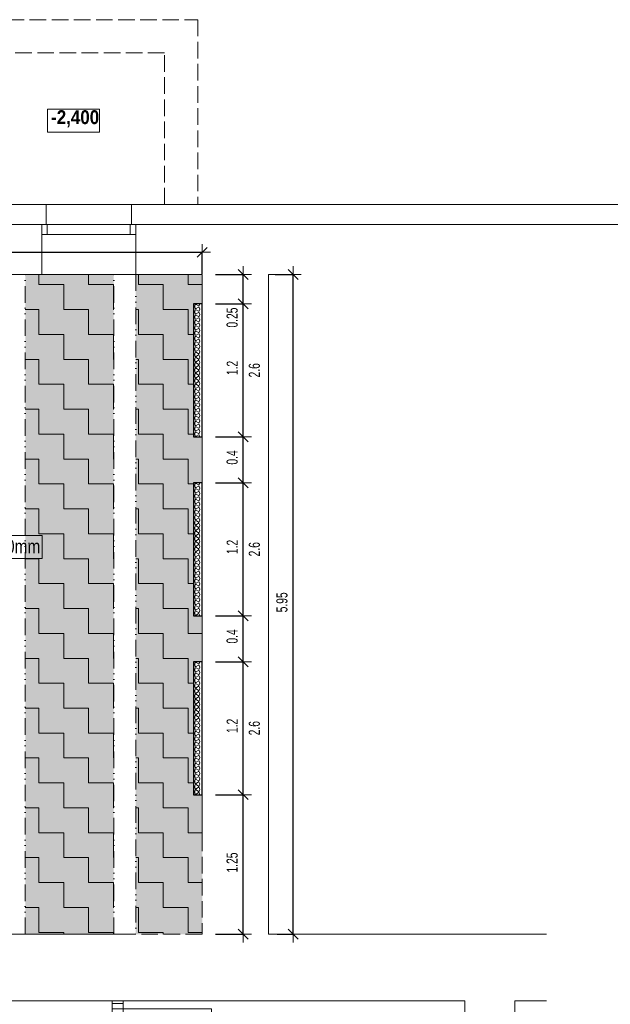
# Model space of a CAD drawing. Header units: millimetres. Extents: x -18118 to 31634, y -63349 to -43346.
# Tile 8 of 9: x 4327 to 9667, y -54199 to -45307. Entities that reach past the tile are written whole.
import ezdxf

# ---------------------------------------------------------------- set-up
doc = ezdxf.new("R2010")
doc.units = ezdxf.units.MM
doc.header["$PDMODE"] = 65
doc.linetypes.add('Carkovana 2x_1', pattern=[200, 150, -50])
doc.linetypes.add('JIS_09_15', pattern=[300, 150, -50, 0, -50, 0, -50])
for name, color, linetype, lineweight in [('XR$1$1.PP - SLEPY_1', 7, 'Continuous', 25), ('XR$5$AKUSTIKA_1', 7, 'Continuous', 25), ('XR$6$AKUSTIKA - FILING_1', 7, 'Continuous', 25)]:
    doc.layers.add(name, color=color, linetype=linetype, lineweight=lineweight)
doc.styles.add('ARIAL', font='ARIAL.TTF')
doc.styles.add('ARIALNARROW', font='ARIALN.TTF')
doc.dimstyles.new('DIMSTYLE_4', dxfattribs={"dimtxt": 100, "dimasz": 150, "dimexe": 0, "dimexo": 0, "dimgap": 50, "dimtad": 2, "dimdec": 1, "dimlfac": 0.001, "dimrnd": 0.05, "dimzin": 4, "dimdsep": 46, "dimtxsty": 'ARIALNARROW', "dimblk1": 'ALL_ML_STRICH', "dimblk2": 'ALL_ML_STRICH', "dimsah": 1, "dimcen": 0, "dimclrd": 6, "dimclre": 6, "dimclrt": 6, "dimadec": 0, "dimazin": 0, "dimtfac": 1, "dimtdec": 0, "dimtix": 1, "dimtmove": 2, "dimatfit": 3, "dimfxl": 0, "dimtzin": 0, "dimlwd": 0, "dimlwe": 13, "dimarcsym": 0})
doc.dimstyles.new('DIMSTYLE_5', dxfattribs={"dimtxt": 100, "dimasz": 150, "dimexe": 0, "dimexo": 0, "dimgap": 50, "dimtad": 2, "dimlfac": 0.001, "dimrnd": 0.05, "dimzin": 4, "dimdsep": 46, "dimtxsty": 'ARIALNARROW', "dimblk1": 'ALL_ML_STRICH', "dimblk2": 'ALL_ML_STRICH', "dimsah": 1, "dimcen": 0, "dimclrd": 6, "dimclre": 6, "dimclrt": 6, "dimadec": 0, "dimazin": 0, "dimtfac": 1, "dimtdec": 0, "dimtix": 1, "dimtmove": 2, "dimatfit": 3, "dimfxl": 0, "dimtzin": 0, "dimlwd": 0, "dimlwe": 13, "dimarcsym": 0})
doc.dimstyles.new('DIMSTYLE_6', dxfattribs={"dimtxt": 100, "dimasz": 150, "dimexe": 0, "dimexo": 0, "dimgap": 50, "dimtad": 2, "dimlfac": 0.001, "dimrnd": 0.05, "dimzin": 4, "dimdsep": 46, "dimtxsty": 'ARIALNARROW', "dimblk1": 'ALL_ML_STRICH', "dimblk2": 'ALL_ML_STRICH', "dimsah": 1, "dimcen": 0, "dimclrd": 6, "dimclre": 6, "dimclrt": 6, "dimadec": 0, "dimazin": 0, "dimtfac": 1, "dimtdec": 0, "dimtix": 1, "dimtmove": 2, "dimatfit": 3, "dimfxl": 0, "dimtvp": 1.2, "dimtzin": 0, "dimlwd": 0, "dimlwe": 13, "dimarcsym": 0})
pattern_1 = [(0, (450, 450), (225, 225), [225, -225]), (90, (450, 450), (-225, 225), [225, -225])]

# ---------------------------------------------------------------- blocks, each defined once
blk = doc.blocks.new('KOMPLEXNÍ OBJEKT_23')
at = {"layer": 'XR$1$1.PP - SLEPY_1', "color": 138, "linetype": 'Continuous', "lineweight": 13}
for p, q in [((5162.2, -55091.7), (5162.2, -54191.7)), ((5162.2, -54241.7), (5162.2, -54191.7)), ((5162.2, -54241.7), (5262.2, -54241.7)), ((5262.2, -55091.7), (5262.2, -54191.7)), ((5262.2, -54241.7), (6062.2, -54241.7)), ((4968.8, -54641.7), (6018.8, -54641.7)), ((5162.2, -55041.7), (5262.2, -55041.7))]:
    blk.add_line(p, q, dxfattribs=at)
blk.add_arc((5262.2, -54241.7), 800, 270, 0, dxfattribs=at)
blk = doc.blocks.new('VZOROVÁ ČÁRA_1')
at = {"layer": 'XR$5$AKUSTIKA_1', "color": 204, "linetype": 'Continuous', "lineweight": 13}
for p, q in [((5942.4, -47892.1), (5921.9, -47879)), ((5942.4, -47903), (5921.9, -47916.1)), ((5942.4, -47940.1), (5921.9, -47927)), ((5942.4, -47951), (5921.9, -47964.1)), ((5942.4, -47988.1), (5921.9, -47975)), ((5942.4, -47999), (5921.9, -48012.1)), ((5942.4, -48036.1), (5921.9, -48023)), ((5942.4, -48047), (5921.9, -48060.1)), ((5942.4, -48084.1), (5921.9, -48071)), ((5942.4, -48095), (5921.9, -48108.1)), ((5942.4, -48132.1), (5921.9, -48119)), ((5942.4, -48143), (5921.9, -48156.1)), ((5942.4, -48180.1), (5921.9, -48167)), ((5942.4, -48191), (5921.9, -48204.1)), ((5942.4, -48228.1), (5921.9, -48215)), ((5942.4, -48239), (5921.9, -48252.1)), ((5942.4, -48276.1), (5921.9, -48263)), ((5942.4, -48287), (5921.9, -48300.1)), ((5942.4, -48324.1), (5921.9, -48311)), ((5942.4, -48335), (5921.9, -48348.1)), ((5942.4, -48372.1), (5921.9, -48359)), ((5942.4, -48383), (5921.9, -48396.1)), ((5942.4, -48420.1), (5921.9, -48407)), ((5942.4, -48431), (5921.9, -48444.1)), ((5942.4, -48468.1), (5921.9, -48455)), ((5942.4, -48479), (5921.9, -48492.1)), ((5942.4, -48516.1), (5921.9, -48503)), ((5942.4, -48527), (5921.9, -48540.1)), ((5942.4, -48564.1), (5921.9, -48551)), ((5942.4, -48575), (5921.9, -48588.1)), ((5942.4, -48612.1), (5921.9, -48599)), ((5942.4, -48623), (5921.9, -48636.1)), ((5942.4, -48660.1), (5921.9, -48647)), ((5942.4, -48671), (5921.9, -48684.1)), ((5942.4, -48708.1), (5921.9, -48695)), ((5942.4, -48719), (5921.9, -48732.1)), ((5942.4, -48756.1), (5921.9, -48743)), ((5942.4, -48767), (5921.9, -48780.1)), ((5942.4, -48804.1), (5921.9, -48791)), ((5942.4, -48815), (5921.9, -48828.1)), ((5942.4, -48852.1), (5921.9, -48839)), ((5942.4, -48863), (5921.9, -48876.1)), ((5942.4, -48900.1), (5921.9, -48887)), ((5942.4, -48911), (5921.9, -48924.1)), ((5942.4, -48948.1), (5921.9, -48935)), ((5942.4, -48959), (5921.9, -48972.1)), ((5942.4, -48996.1), (5921.9, -48983)), ((5942.4, -49007), (5921.9, -49020.1)), ((5942.4, -49044.1), (5921.9, -49031)), ((5942.4, -49055), (5921.9, -49068.1))]:
    blk.add_line(p, q, dxfattribs=at)
for centre, start_param, end_param in [((5919.3, -47897.6), 2.872812, 4.712389), ((5919.3, -47897.6), 4.712389, 6.551966), ((5919.3, -47945.6), 2.872812, 4.712389), ((5945.1, -47873.6), 6.012659, 7.853982), ((5945.1, -47921.6), 1.570796, 3.412119), ((5945.1, -47921.6), 6.012659, 7.853982), ((5919.3, -47945.6), 4.712389, 6.551966), ((5919.3, -47993.6), 2.872812, 4.712389), ((5919.3, -47993.6), 4.712389, 6.551966), ((5945.1, -47969.6), 1.570796, 3.412119), ((5945.1, -47969.6), 6.012659, 7.853982), ((5945.1, -48017.6), 1.570796, 3.412119), ((5945.1, -48017.6), 6.012659, 7.853982), ((5919.3, -48041.6), 2.872812, 4.712389), ((5919.3, -48041.6), 4.712389, 6.551966), ((5919.3, -48089.6), 2.872812, 4.712389), ((5919.3, -48089.6), 4.712389, 6.551966), ((5945.1, -48065.6), 1.570796, 3.412119), ((5945.1, -48065.6), 6.012659, 7.853982), ((5945.1, -48113.6), 1.570796, 3.412119), ((5919.3, -48137.6), 2.872812, 4.712389), ((5919.3, -48137.6), 4.712389, 6.551966), ((5919.3, -48185.6), 2.872812, 4.712389), ((5919.3, -48185.6), 4.712389, 6.551966), ((5945.1, -48113.6), 6.012659, 7.853982), ((5945.1, -48161.6), 1.570796, 3.412119), ((5945.1, -48161.6), 6.012659, 7.853982), ((5945.1, -48209.6), 1.570796, 3.412119), ((5919.3, -48233.6), 2.872812, 4.712389), ((5919.3, -48233.6), 4.712389, 6.551966), ((5919.3, -48281.6), 2.872812, 4.712389), ((5919.3, -48281.6), 4.712389, 6.551966), ((5945.1, -48209.6), 6.012659, 7.853982), ((5945.1, -48257.6), 1.570796, 3.412119), ((5945.1, -48257.6), 6.012659, 7.853982), ((5945.1, -48305.6), 1.570796, 3.412119), ((5919.3, -48329.6), 2.872812, 4.712389), ((5919.3, -48329.6), 4.712389, 6.551966), ((5919.3, -48377.6), 2.872812, 4.712389), ((5945.1, -48305.6), 6.012659, 7.853982), ((5945.1, -48353.6), 1.570796, 3.412119), ((5945.1, -48353.6), 6.012659, 7.853982), ((5919.3, -48377.6), 4.712389, 6.551966), ((5919.3, -48425.6), 2.872812, 4.712389), ((5919.3, -48425.6), 4.712389, 6.551966), ((5919.3, -48473.6), 2.872812, 4.712389), ((5945.1, -48401.6), 1.570796, 3.412119), ((5945.1, -48401.6), 6.012659, 7.853982), ((5945.1, -48449.6), 1.570796, 3.412119), ((5945.1, -48449.6), 6.012659, 7.853982), ((5919.3, -48473.6), 4.712389, 6.551966), ((5919.3, -48521.6), 2.872812, 4.712389), ((5919.3, -48521.6), 4.712389, 6.551966), ((5919.3, -48569.6), 2.872812, 4.712389), ((5945.1, -48497.6), 1.570796, 3.412119), ((5945.1, -48497.6), 6.012659, 7.853982), ((5945.1, -48545.6), 1.570796, 3.412119), ((5945.1, -48545.6), 6.012659, 7.853982), ((5919.3, -48569.6), 4.712389, 6.551966), ((5919.3, -48617.6), 2.872812, 4.712389), ((5919.3, -48617.6), 4.712389, 6.551966), ((5945.1, -48593.6), 1.570796, 3.412119), ((5945.1, -48593.6), 6.012659, 7.853982), ((5945.1, -48641.6), 1.570796, 3.412119), ((5945.1, -48641.6), 6.012659, 7.853982), ((5919.3, -48665.6), 2.872812, 4.712389), ((5919.3, -48665.6), 4.712389, 6.551966), ((5919.3, -48713.6), 2.872812, 4.712389), ((5919.3, -48713.6), 4.712389, 6.551966), ((5945.1, -48689.6), 1.570796, 3.412119), ((5945.1, -48689.6), 6.012659, 7.853982), ((5945.1, -48737.6), 1.570796, 3.412119), ((5919.3, -48761.6), 2.872812, 4.712389), ((5919.3, -48761.6), 4.712389, 6.551966), ((5919.3, -48809.6), 2.872812, 4.712389), ((5919.3, -48809.6), 4.712389, 6.551966), ((5945.1, -48737.6), 6.012659, 7.853982), ((5945.1, -48785.6), 1.570796, 3.412119), ((5945.1, -48785.6), 6.012659, 7.853982), ((5945.1, -48833.6), 1.570796, 3.412119), ((5919.3, -48857.6), 2.872812, 4.712389), ((5919.3, -48857.6), 4.712389, 6.551966), ((5919.3, -48905.6), 2.872812, 4.712389), ((5919.3, -48905.6), 4.712389, 6.551966), ((5945.1, -48833.6), 6.012659, 7.853982), ((5945.1, -48881.6), 1.570796, 3.412119), ((5945.1, -48881.6), 6.012659, 7.853982), ((5945.1, -48929.6), 1.570796, 3.412119), ((5919.3, -48953.6), 2.872812, 4.712389), ((5919.3, -48953.6), 4.712389, 6.551966), ((5919.3, -49001.6), 2.872812, 4.712389), ((5945.1, -48929.6), 6.012659, 7.853982), ((5945.1, -48977.6), 1.570796, 3.412119), ((5945.1, -48977.6), 6.012659, 7.853982), ((5919.3, -49001.6), 4.712389, 6.551966), ((5919.3, -49049.6), 2.872812, 4.712389), ((5919.3, -49049.6), 4.712389, 6.551966), ((5945.1, -49025.6), 1.570796, 3.412119), ((5945.1, -49025.6), 6.012659, 7.853982), ((5945.1, -49073.6), 1.570796, 3.412119)]:
    blk.add_ellipse(centre, major_axis=(0, -19.2), ratio=0.520833, start_param=start_param, end_param=end_param, dxfattribs=at)
blk = doc.blocks.new('VZOROVÁ ČÁRA_2')
at = {"layer": 'XR$5$AKUSTIKA_1', "color": 204, "linetype": 'Continuous', "lineweight": 13}
for p, q in [((5942.4, -49508.4), (5921.9, -49495.3)), ((5942.4, -49519.3), (5921.9, -49532.4)), ((5942.4, -49556.4), (5921.9, -49543.3)), ((5942.4, -49567.3), (5921.9, -49580.4)), ((5942.4, -49604.4), (5921.9, -49591.3)), ((5942.4, -49615.3), (5921.9, -49628.4)), ((5942.4, -49652.4), (5921.9, -49639.3)), ((5942.4, -49663.3), (5921.9, -49676.4)), ((5942.4, -49700.4), (5921.9, -49687.3)), ((5942.4, -49711.3), (5921.9, -49724.4)), ((5942.4, -49748.4), (5921.9, -49735.3)), ((5942.4, -49759.3), (5921.9, -49772.4)), ((5942.4, -49796.4), (5921.9, -49783.3)), ((5942.4, -49807.3), (5921.9, -49820.4)), ((5942.4, -49844.4), (5921.9, -49831.3)), ((5942.4, -49855.3), (5921.9, -49868.4)), ((5942.4, -49892.4), (5921.9, -49879.3)), ((5942.4, -49903.3), (5921.9, -49916.4)), ((5942.4, -49940.4), (5921.9, -49927.3)), ((5942.4, -49951.3), (5921.9, -49964.4)), ((5942.4, -49988.4), (5921.9, -49975.3)), ((5942.4, -49999.3), (5921.9, -50012.4)), ((5942.4, -50036.4), (5921.9, -50023.3)), ((5942.4, -50047.3), (5921.9, -50060.4)), ((5942.4, -50084.4), (5921.9, -50071.3)), ((5942.4, -50095.3), (5921.9, -50108.4)), ((5942.4, -50132.4), (5921.9, -50119.3)), ((5942.4, -50143.3), (5921.9, -50156.4)), ((5942.4, -50180.4), (5921.9, -50167.3)), ((5942.4, -50191.3), (5921.9, -50204.4)), ((5942.4, -50228.4), (5921.9, -50215.3)), ((5942.4, -50239.3), (5921.9, -50252.4)), ((5942.4, -50276.4), (5921.9, -50263.3)), ((5942.4, -50287.3), (5921.9, -50300.4)), ((5942.4, -50324.4), (5921.9, -50311.3)), ((5942.4, -50335.3), (5921.9, -50348.4)), ((5942.4, -50372.4), (5921.9, -50359.3)), ((5942.4, -50383.3), (5921.9, -50396.4)), ((5942.4, -50420.4), (5921.9, -50407.3)), ((5942.4, -50431.3), (5921.9, -50444.4)), ((5942.4, -50468.4), (5921.9, -50455.3)), ((5942.4, -50479.3), (5921.9, -50492.4)), ((5942.4, -50516.4), (5921.9, -50503.3)), ((5942.4, -50527.3), (5921.9, -50540.4)), ((5942.4, -50564.4), (5921.9, -50551.3)), ((5942.4, -50575.3), (5921.9, -50588.4)), ((5942.4, -50612.4), (5921.9, -50599.3)), ((5942.4, -50623.3), (5921.9, -50636.4)), ((5942.4, -50660.4), (5921.9, -50647.3)), ((5942.4, -50671.3), (5921.9, -50684.4))]:
    blk.add_line(p, q, dxfattribs=at)
for centre, start_param, end_param in [((5919.3, -49513.9), 2.872812, 4.712389), ((5919.3, -49513.9), 4.712389, 6.551966), ((5945.1, -49489.9), 6.012659, 7.853982), ((5945.1, -49537.9), 1.570796, 3.412119), ((5919.3, -49561.9), 2.872812, 4.712389), ((5919.3, -49561.9), 4.712389, 6.551966), ((5919.3, -49609.9), 2.872812, 4.712389), ((5919.3, -49609.9), 4.712389, 6.551966), ((5945.1, -49537.9), 6.012659, 7.853982), ((5945.1, -49585.9), 1.570796, 3.412119), ((5945.1, -49585.9), 6.012659, 7.853982), ((5945.1, -49633.9), 1.570796, 3.412119), ((5919.3, -49657.9), 2.872812, 4.712389), ((5919.3, -49657.9), 4.712389, 6.551966), ((5919.3, -49705.9), 2.872812, 4.712389), ((5919.3, -49705.9), 4.712389, 6.551966), ((5945.1, -49633.9), 6.012659, 7.853982), ((5945.1, -49681.9), 1.570796, 3.412119), ((5945.1, -49681.9), 6.012659, 7.853982), ((5945.1, -49729.9), 1.570796, 3.412119), ((5919.3, -49753.9), 2.872812, 4.712389), ((5919.3, -49753.9), 4.712389, 6.551966), ((5919.3, -49801.9), 2.872812, 4.712389), ((5945.1, -49729.9), 6.012659, 7.853982), ((5945.1, -49777.9), 1.570796, 3.412119), ((5945.1, -49777.9), 6.012659, 7.853982), ((5919.3, -49801.9), 4.712389, 6.551966), ((5919.3, -49849.9), 2.872812, 4.712389), ((5919.3, -49849.9), 4.712389, 6.551966), ((5919.3, -49897.9), 2.872812, 4.712389), ((5945.1, -49825.9), 1.570796, 3.412119), ((5945.1, -49825.9), 6.012659, 7.853982), ((5945.1, -49873.9), 1.570796, 3.412119), ((5945.1, -49873.9), 6.012659, 7.853982), ((5919.3, -49897.9), 4.712389, 6.551966), ((5919.3, -49945.9), 2.872812, 4.712389), ((5919.3, -49945.9), 4.712389, 6.551966), ((5919.3, -49993.9), 2.872812, 4.712389), ((5945.1, -49921.9), 1.570796, 3.412119), ((5945.1, -49921.9), 6.012659, 7.853982), ((5945.1, -49969.9), 1.570796, 3.412119), ((5945.1, -49969.9), 6.012659, 7.853982), ((5919.3, -49993.9), 4.712389, 6.551966), ((5919.3, -50041.9), 2.872812, 4.712389), ((5919.3, -50041.9), 4.712389, 6.551966), ((5945.1, -50017.9), 1.570796, 3.412119), ((5945.1, -50017.9), 6.012659, 7.853982), ((5945.1, -50065.9), 1.570796, 3.412119), ((5945.1, -50065.9), 6.012659, 7.853982), ((5919.3, -50089.9), 2.872812, 4.712389), ((5919.3, -50089.9), 4.712389, 6.551966), ((5919.3, -50137.9), 2.872812, 4.712389), ((5919.3, -50137.9), 4.712389, 6.551966), ((5945.1, -50113.9), 1.570796, 3.412119), ((5945.1, -50113.9), 6.012659, 7.853982), ((5945.1, -50161.9), 1.570796, 3.412119), ((5919.3, -50185.9), 2.872812, 4.712389), ((5919.3, -50185.9), 4.712389, 6.551966), ((5919.3, -50233.9), 2.872812, 4.712389), ((5919.3, -50233.9), 4.712389, 6.551966), ((5945.1, -50161.9), 6.012659, 7.853982), ((5945.1, -50209.9), 1.570796, 3.412119), ((5945.1, -50209.9), 6.012659, 7.853982), ((5945.1, -50257.9), 1.570796, 3.412119), ((5919.3, -50281.9), 2.872812, 4.712389), ((5919.3, -50281.9), 4.712389, 6.551966), ((5919.3, -50329.9), 2.872812, 4.712389), ((5919.3, -50329.9), 4.712389, 6.551966), ((5945.1, -50257.9), 6.012659, 7.853982), ((5945.1, -50305.9), 1.570796, 3.412119), ((5945.1, -50305.9), 6.012659, 7.853982), ((5919.3, -50377.9), 2.872812, 4.712389), ((5919.3, -50377.9), 4.712389, 6.551966), ((5919.3, -50425.9), 2.872812, 4.712389), ((5945.1, -50353.9), 1.570796, 3.412119), ((5945.1, -50353.9), 6.012659, 7.853982), ((5945.1, -50401.9), 1.570796, 3.412119), ((5945.1, -50401.9), 6.012659, 7.853982), ((5919.3, -50425.9), 4.712389, 6.551966), ((5919.3, -50473.9), 2.872812, 4.712389), ((5919.3, -50473.9), 4.712389, 6.551966), ((5919.3, -50521.9), 2.872812, 4.712389), ((5945.1, -50449.9), 1.570796, 3.412119), ((5945.1, -50449.9), 6.012659, 7.853982), ((5945.1, -50497.9), 1.570796, 3.412119), ((5945.1, -50497.9), 6.012659, 7.853982), ((5919.3, -50521.9), 4.712389, 6.551966), ((5919.3, -50569.9), 2.872812, 4.712389), ((5919.3, -50569.9), 4.712389, 6.551966), ((5919.3, -50617.9), 2.872812, 4.712389), ((5945.1, -50545.9), 1.570796, 3.412119), ((5945.1, -50545.9), 6.012659, 7.853982), ((5945.1, -50593.9), 1.570796, 3.412119), ((5945.1, -50593.9), 6.012659, 7.853982), ((5919.3, -50617.9), 4.712389, 6.551966), ((5919.3, -50665.9), 2.872812, 4.712389), ((5919.3, -50665.9), 4.712389, 6.551966), ((5945.1, -50641.9), 1.570796, 3.412119), ((5945.1, -50641.9), 6.012659, 7.853982), ((5945.1, -50689.9), 1.570796, 3.412119)]:
    blk.add_ellipse(centre, major_axis=(0, -19.2), ratio=0.520833, start_param=start_param, end_param=end_param, dxfattribs=at)
blk = doc.blocks.new('VZOROVÁ ČÁRA_3')
at = {"layer": 'XR$5$AKUSTIKA_1', "color": 204, "linetype": 'Continuous', "lineweight": 13}
for p, q in [((5942.4, -51124.7), (5921.9, -51111.6)), ((5942.4, -51135.6), (5921.9, -51148.7)), ((5942.4, -51172.7), (5921.9, -51159.6)), ((5942.4, -51183.6), (5921.9, -51196.7)), ((5942.4, -51220.7), (5921.9, -51207.6)), ((5942.4, -51231.6), (5921.9, -51244.7)), ((5942.4, -51268.7), (5921.9, -51255.6)), ((5942.4, -51279.6), (5921.9, -51292.7)), ((5942.4, -51316.7), (5921.9, -51303.6)), ((5942.4, -51327.6), (5921.9, -51340.7)), ((5942.4, -51364.7), (5921.9, -51351.6)), ((5942.4, -51375.6), (5921.9, -51388.7)), ((5942.4, -51412.7), (5921.9, -51399.6)), ((5942.4, -51423.6), (5921.9, -51436.7)), ((5942.4, -51460.7), (5921.9, -51447.6)), ((5942.4, -51471.6), (5921.9, -51484.7)), ((5942.4, -51508.7), (5921.9, -51495.6)), ((5942.4, -51519.6), (5921.9, -51532.7)), ((5942.4, -51556.7), (5921.9, -51543.6)), ((5942.4, -51567.6), (5921.9, -51580.7)), ((5942.4, -51604.7), (5921.9, -51591.6)), ((5942.4, -51615.6), (5921.9, -51628.7)), ((5942.4, -51652.7), (5921.9, -51639.6)), ((5942.4, -51663.6), (5921.9, -51676.7)), ((5942.4, -51700.7), (5921.9, -51687.6)), ((5942.4, -51711.6), (5921.9, -51724.7)), ((5942.4, -51748.7), (5921.9, -51735.6)), ((5942.4, -51759.6), (5921.9, -51772.7)), ((5942.4, -51796.7), (5921.9, -51783.6)), ((5942.4, -51807.6), (5921.9, -51820.7)), ((5942.4, -51844.7), (5921.9, -51831.6)), ((5942.4, -51855.6), (5921.9, -51868.7)), ((5942.4, -51892.7), (5921.9, -51879.6)), ((5942.4, -51903.6), (5921.9, -51916.7)), ((5942.4, -51940.7), (5921.9, -51927.6)), ((5942.4, -51951.6), (5921.9, -51964.7)), ((5942.4, -51988.7), (5921.9, -51975.6)), ((5942.4, -51999.6), (5921.9, -52012.7)), ((5942.4, -52036.7), (5921.9, -52023.6)), ((5942.4, -52047.6), (5921.9, -52060.7)), ((5942.4, -52084.7), (5921.9, -52071.6)), ((5942.4, -52095.6), (5921.9, -52108.7)), ((5942.4, -52132.7), (5921.9, -52119.6)), ((5942.4, -52143.6), (5921.9, -52156.7)), ((5942.4, -52180.7), (5921.9, -52167.6)), ((5942.4, -52191.6), (5921.9, -52204.7)), ((5942.4, -52228.7), (5921.9, -52215.6)), ((5942.4, -52239.6), (5921.9, -52252.7)), ((5942.4, -52276.7), (5921.9, -52263.6)), ((5942.4, -52287.6), (5921.9, -52300.7))]:
    blk.add_line(p, q, dxfattribs=at)
for centre, start_param, end_param in [((5919.3, -51130.1), 2.872812, 4.712389), ((5919.3, -51130.1), 4.712389, 6.551966), ((5945.1, -51106.1), 6.012659, 7.853982), ((5919.3, -51178.1), 2.872812, 4.712389), ((5919.3, -51178.1), 4.712389, 6.551966), ((5919.3, -51226.1), 2.872812, 4.712389), ((5945.1, -51154.1), 1.570796, 3.412119), ((5945.1, -51154.1), 6.012659, 7.853982), ((5945.1, -51202.1), 1.570796, 3.412119), ((5945.1, -51202.1), 6.012659, 7.853982), ((5919.3, -51226.1), 4.712389, 6.551966), ((5919.3, -51274.1), 2.872812, 4.712389), ((5919.3, -51274.1), 4.712389, 6.551966), ((5919.3, -51322.1), 2.872812, 4.712389), ((5945.1, -51250.1), 1.570796, 3.412119), ((5945.1, -51250.1), 6.012659, 7.853982), ((5945.1, -51298.1), 1.570796, 3.412119), ((5945.1, -51298.1), 6.012659, 7.853982), ((5919.3, -51322.1), 4.712389, 6.551966), ((5919.3, -51370.1), 2.872812, 4.712389), ((5919.3, -51370.1), 4.712389, 6.551966), ((5919.3, -51418.1), 2.872812, 4.712389), ((5945.1, -51346.1), 1.570796, 3.412119), ((5945.1, -51346.1), 6.012659, 7.853982), ((5945.1, -51394.1), 1.570796, 3.412119), ((5945.1, -51394.1), 6.012659, 7.853982), ((5919.3, -51418.1), 4.712389, 6.551966), ((5919.3, -51466.1), 2.872812, 4.712389), ((5919.3, -51466.1), 4.712389, 6.551966), ((5945.1, -51442.1), 1.570796, 3.412119), ((5945.1, -51442.1), 6.012659, 7.853982), ((5945.1, -51490.1), 1.570796, 3.412119), ((5919.3, -51514.1), 2.872812, 4.712389), ((5919.3, -51514.1), 4.712389, 6.551966), ((5919.3, -51562.1), 2.872812, 4.712389), ((5919.3, -51562.1), 4.712389, 6.551966), ((5945.1, -51490.1), 6.012659, 7.853982), ((5945.1, -51538.1), 1.570796, 3.412119), ((5945.1, -51538.1), 6.012659, 7.853982), ((5945.1, -51586.1), 1.570796, 3.412119), ((5919.3, -51610.1), 2.872812, 4.712389), ((5919.3, -51610.1), 4.712389, 6.551966), ((5919.3, -51658.1), 2.872812, 4.712389), ((5919.3, -51658.1), 4.712389, 6.551966), ((5945.1, -51586.1), 6.012659, 7.853982), ((5945.1, -51634.1), 1.570796, 3.412119), ((5945.1, -51634.1), 6.012659, 7.853982), ((5945.1, -51682.1), 1.570796, 3.412119), ((5919.3, -51706.1), 2.872812, 4.712389), ((5919.3, -51706.1), 4.712389, 6.551966), ((5919.3, -51754.1), 2.872812, 4.712389), ((5919.3, -51754.1), 4.712389, 6.551966), ((5945.1, -51682.1), 6.012659, 7.853982), ((5945.1, -51730.1), 1.570796, 3.412119), ((5945.1, -51730.1), 6.012659, 7.853982), ((5919.3, -51802.1), 2.872812, 4.712389), ((5919.3, -51802.1), 4.712389, 6.551966), ((5919.3, -51850.1), 2.872812, 4.712389), ((5945.1, -51778.1), 1.570796, 3.412119), ((5945.1, -51778.1), 6.012659, 7.853982), ((5945.1, -51826.1), 1.570796, 3.412119), ((5945.1, -51826.1), 6.012659, 7.853982), ((5919.3, -51850.1), 4.712389, 6.551966), ((5919.3, -51898.1), 2.872812, 4.712389), ((5919.3, -51898.1), 4.712389, 6.551966), ((5919.3, -51946.1), 2.872812, 4.712389), ((5945.1, -51874.1), 1.570796, 3.412119), ((5945.1, -51874.1), 6.012659, 7.853982), ((5945.1, -51922.1), 1.570796, 3.412119), ((5945.1, -51922.1), 6.012659, 7.853982), ((5919.3, -51946.1), 4.712389, 6.551966), ((5919.3, -51994.1), 2.872812, 4.712389), ((5919.3, -51994.1), 4.712389, 6.551966), ((5919.3, -52042.1), 2.872812, 4.712389), ((5945.1, -51970.1), 1.570796, 3.412119), ((5945.1, -51970.1), 6.012659, 7.853982), ((5945.1, -52018.1), 1.570796, 3.412119), ((5945.1, -52018.1), 6.012659, 7.853982), ((5919.3, -52042.1), 4.712389, 6.551966), ((5919.3, -52090.1), 2.872812, 4.712389), ((5919.3, -52090.1), 4.712389, 6.551966), ((5945.1, -52066.1), 1.570796, 3.412119), ((5945.1, -52066.1), 6.012659, 7.853982), ((5945.1, -52114.1), 1.570796, 3.412119), ((5919.3, -52138.1), 2.872812, 4.712389), ((5919.3, -52138.1), 4.712389, 6.551966), ((5919.3, -52186.1), 2.872812, 4.712389), ((5919.3, -52186.1), 4.712389, 6.551966), ((5945.1, -52114.1), 6.012659, 7.853982), ((5945.1, -52162.1), 1.570796, 3.412119), ((5945.1, -52162.1), 6.012659, 7.853982), ((5945.1, -52210.1), 1.570796, 3.412119), ((5919.3, -52234.1), 2.872812, 4.712389), ((5919.3, -52234.1), 4.712389, 6.551966), ((5919.3, -52282.1), 2.872812, 4.712389), ((5919.3, -52282.1), 4.712389, 6.551966), ((5945.1, -52210.1), 6.012659, 7.853982), ((5945.1, -52258.1), 1.570796, 3.412119), ((5945.1, -52258.1), 6.012659, 7.853982), ((5945.1, -52306.1), 1.570796, 3.412119)]:
    blk.add_ellipse(centre, major_axis=(0, -19.2), ratio=0.520833, start_param=start_param, end_param=end_param, dxfattribs=at)
blk = doc.blocks.new('ALL_ML_STRICH')
at = {"color": 0, "linetype": 'ByBlock', "lineweight": -2}
for p, q in [((-1, 0), (0.5, 0)), ((-0.3, -0.3), (0.3, 0.3)), ((0, -0.5), (0, 0.5))]:
    blk.add_line(p, q, dxfattribs=at)
blk = doc.blocks.new('*D57')
at = {"layer": 'DEFPOINTS', "color": 6, "linetype": 'Continuous', "lineweight": 13}
for p in [(5977.2, -52306.1), (5977.2, -53566.7), (6348.2, -53566.7)]:
    blk.add_point(p, dxfattribs=at)
at = {"layer": 'XR$5$AKUSTIKA_1', "color": 6, "linetype": 'Continuous', "lineweight": -2}
for p, q in [((6096.8, -52306.1), (6348.2, -52306.1)), ((6348.2, -53566.7), (6348.2, -52306.1)), ((6096.8, -53566.7), (6348.2, -53566.7))]:
    blk.add_line(p, q, dxfattribs=at)
at = {"layer": 'XR$5$AKUSTIKA_1', "color": 6, "linetype": 'Continuous', "lineweight": 13, "xscale": 150, "yscale": 150, "zscale": 150}
for p, rotation in [((6348.2, -52306.1), 90), ((6348.2, -53566.7), 270)]:
    blk.add_blockref('ALL_ML_STRICH', p, dxfattribs=dict(at, rotation=rotation))
at = {"layer": 'XR$5$AKUSTIKA_1', "color": 6, "linetype": 'Continuous', "lineweight": 13, "insert": (6248.2, -52918.8), "char_height": 100, "width": 324.571, "attachment_point": 5, "rotation": 90, "style": 'ARIALNARROW'}
blk.add_mtext('\\W0.81;\\A1;{1.25}', dxfattribs=at)
blk = doc.blocks.new('*D58')
at = {"layer": 'DEFPOINTS', "color": 6, "linetype": 'Continuous', "lineweight": 13}
for p in [(5977.2, -51106.1), (5977.2, -52306.1), (6348.2, -52306.1)]:
    blk.add_point(p, dxfattribs=at)
at = {"layer": 'XR$5$AKUSTIKA_1', "color": 6, "linetype": 'Continuous', "lineweight": -2}
for p, q in [((6096.8, -51106.1), (6348.2, -51106.1)), ((6348.2, -52306.1), (6348.2, -51106.1)), ((6096.8, -52306.1), (6348.2, -52306.1))]:
    blk.add_line(p, q, dxfattribs=at)
at = {"layer": 'XR$5$AKUSTIKA_1', "color": 6, "linetype": 'Continuous', "lineweight": 13, "xscale": 150, "yscale": 150, "zscale": 150}
for p, rotation in [((6348.2, -51106.1), 90), ((6348.2, -52306.1), 270)]:
    blk.add_blockref('ALL_ML_STRICH', p, dxfattribs=dict(at, rotation=rotation))
at = {"layer": 'XR$5$AKUSTIKA_1', "color": 6, "linetype": 'Continuous', "lineweight": 13, "insert": (6248.2, -51684.9), "char_height": 100, "width": 243.429, "attachment_point": 5, "rotation": 90, "style": 'ARIALNARROW'}
blk.add_mtext('\\W0.81;\\A1;{1.2}', dxfattribs=at)
at = {"layer": 'XR$5$AKUSTIKA_1', "color": 6, "linetype": 'Continuous', "lineweight": 13, "insert": (6398.2, -51770.1), "char_height": 100, "width": 5, "attachment_point": 1, "rotation": 90, "line_spacing_factor": 0.60241, "style": 'ARIALNARROW'}
blk.add_mtext('\\W0.81;2.6', dxfattribs=at)
blk = doc.blocks.new('*D59')
at = {"layer": 'DEFPOINTS', "color": 6, "linetype": 'Continuous', "lineweight": 13}
for p in [(5977.2, -50689.9), (5977.2, -51106.1), (6348.2, -51106.1)]:
    blk.add_point(p, dxfattribs=at)
at = {"layer": 'XR$5$AKUSTIKA_1', "color": 6, "linetype": 'Continuous', "lineweight": -2}
for p, q in [((6096.8, -50689.9), (6348.2, -50689.9)), ((6348.2, -51106.1), (6348.2, -50689.9)), ((6096.8, -51106.1), (6348.2, -51106.1))]:
    blk.add_line(p, q, dxfattribs=at)
at = {"layer": 'XR$5$AKUSTIKA_1', "color": 6, "linetype": 'Continuous', "lineweight": 13, "xscale": 150, "yscale": 150, "zscale": 150}
for p, rotation in [((6348.2, -50689.9), 90), ((6348.2, -51106.1), 270)]:
    blk.add_blockref('ALL_ML_STRICH', p, dxfattribs=dict(at, rotation=rotation))
at = {"layer": 'XR$5$AKUSTIKA_1', "color": 6, "linetype": 'Continuous', "lineweight": 13, "insert": (6248.2, -50876.8), "char_height": 100, "width": 243.429, "attachment_point": 5, "rotation": 90, "style": 'ARIALNARROW'}
blk.add_mtext('\\W0.81;\\A1;{0.4}', dxfattribs=at)
blk = doc.blocks.new('*D60')
at = {"layer": 'DEFPOINTS', "color": 6, "linetype": 'Continuous', "lineweight": 13}
for p in [(5977.2, -49489.9), (5977.2, -50689.9), (6348.2, -50689.9)]:
    blk.add_point(p, dxfattribs=at)
at = {"layer": 'XR$5$AKUSTIKA_1', "color": 6, "linetype": 'Continuous', "lineweight": -2}
for p, q in [((6096.8, -49489.9), (6348.2, -49489.9)), ((6348.2, -50689.9), (6348.2, -49489.9)), ((6096.8, -50689.9), (6348.2, -50689.9))]:
    blk.add_line(p, q, dxfattribs=at)
at = {"layer": 'XR$5$AKUSTIKA_1', "color": 6, "linetype": 'Continuous', "lineweight": 13, "xscale": 150, "yscale": 150, "zscale": 150}
for p, rotation in [((6348.2, -49489.9), 90), ((6348.2, -50689.9), 270)]:
    blk.add_blockref('ALL_ML_STRICH', p, dxfattribs=dict(at, rotation=rotation))
at = {"layer": 'XR$5$AKUSTIKA_1', "color": 6, "linetype": 'Continuous', "lineweight": 13, "insert": (6248.2, -50068.7), "char_height": 100, "width": 243.429, "attachment_point": 5, "rotation": 90, "style": 'ARIALNARROW'}
blk.add_mtext('\\W0.81;\\A1;{1.2}', dxfattribs=at)
at = {"layer": 'XR$5$AKUSTIKA_1', "color": 6, "linetype": 'Continuous', "lineweight": 13, "insert": (6398.2, -50153.9), "char_height": 100, "width": 5, "attachment_point": 1, "rotation": 90, "line_spacing_factor": 0.60241, "style": 'ARIALNARROW'}
blk.add_mtext('\\W0.81;2.6', dxfattribs=at)
blk = doc.blocks.new('*D61')
at = {"layer": 'DEFPOINTS', "color": 6, "linetype": 'Continuous', "lineweight": 13}
for p in [(5977.2, -49073.6), (5977.2, -49489.9), (6348.2, -49489.9)]:
    blk.add_point(p, dxfattribs=at)
at = {"layer": 'XR$5$AKUSTIKA_1', "color": 6, "linetype": 'Continuous', "lineweight": -2}
for p, q in [((6096.8, -49073.6), (6348.2, -49073.6)), ((6348.2, -49489.9), (6348.2, -49073.6)), ((6096.8, -49489.9), (6348.2, -49489.9))]:
    blk.add_line(p, q, dxfattribs=at)
at = {"layer": 'XR$5$AKUSTIKA_1', "color": 6, "linetype": 'Continuous', "lineweight": 13, "xscale": 150, "yscale": 150, "zscale": 150}
for p, rotation in [((6348.2, -49073.6), 90), ((6348.2, -49489.9), 270)]:
    blk.add_blockref('ALL_ML_STRICH', p, dxfattribs=dict(at, rotation=rotation))
at = {"layer": 'XR$5$AKUSTIKA_1', "color": 6, "linetype": 'Continuous', "lineweight": 13, "insert": (6248.2, -49260.5), "char_height": 100, "width": 243.429, "attachment_point": 5, "rotation": 90, "style": 'ARIALNARROW'}
blk.add_mtext('\\W0.81;\\A1;{0.4}', dxfattribs=at)
blk = doc.blocks.new('*D62')
at = {"layer": 'DEFPOINTS', "color": 6, "linetype": 'Continuous', "lineweight": 13}
for p in [(5977.2, -47873.6), (5977.2, -49073.6), (6348.2, -49073.6)]:
    blk.add_point(p, dxfattribs=at)
at = {"layer": 'XR$5$AKUSTIKA_1', "color": 6, "linetype": 'Continuous', "lineweight": -2}
for p, q in [((6096.8, -47873.6), (6348.2, -47873.6)), ((6348.2, -49073.6), (6348.2, -47873.6)), ((6096.8, -49073.6), (6348.2, -49073.6))]:
    blk.add_line(p, q, dxfattribs=at)
at = {"layer": 'XR$5$AKUSTIKA_1', "color": 6, "linetype": 'Continuous', "lineweight": 13, "xscale": 150, "yscale": 150, "zscale": 150}
for p, rotation in [((6348.2, -47873.6), 90), ((6348.2, -49073.6), 270)]:
    blk.add_blockref('ALL_ML_STRICH', p, dxfattribs=dict(at, rotation=rotation))
at = {"layer": 'XR$5$AKUSTIKA_1', "color": 6, "linetype": 'Continuous', "lineweight": 13, "insert": (6248.2, -48452.4), "char_height": 100, "width": 243.429, "attachment_point": 5, "rotation": 90, "style": 'ARIALNARROW'}
blk.add_mtext('\\W0.81;\\A1;{1.2}', dxfattribs=at)
at = {"layer": 'XR$5$AKUSTIKA_1', "color": 6, "linetype": 'Continuous', "lineweight": 13, "insert": (6398.2, -48537.6), "char_height": 100, "width": 5, "attachment_point": 1, "rotation": 90, "line_spacing_factor": 0.60241, "style": 'ARIALNARROW'}
blk.add_mtext('\\W0.81;2.6', dxfattribs=at)
blk = doc.blocks.new('*D63')
at = {"layer": 'DEFPOINTS', "color": 6, "linetype": 'Continuous', "lineweight": 13}
for p in [(5977.2, -47606.7), (5977.2, -47873.6), (6348.2, -47873.6)]:
    blk.add_point(p, dxfattribs=at)
at = {"layer": 'XR$5$AKUSTIKA_1', "color": 6, "linetype": 'Continuous', "lineweight": -2}
for p, q in [((6096.8, -47606.7), (6348.2, -47606.7)), ((6348.2, -47873.6), (6348.2, -47606.7)), ((6096.8, -47873.6), (6348.2, -47873.6))]:
    blk.add_line(p, q, dxfattribs=at)
at = {"layer": 'XR$5$AKUSTIKA_1', "color": 6, "linetype": 'Continuous', "lineweight": 13, "xscale": 150, "yscale": 150, "zscale": 150}
for p, rotation in [((6348.2, -47606.7), 90), ((6348.2, -47873.6), 270)]:
    blk.add_blockref('ALL_ML_STRICH', p, dxfattribs=dict(at, rotation=rotation))
at = {"layer": 'XR$5$AKUSTIKA_1', "color": 6, "linetype": 'Continuous', "lineweight": 13, "insert": (6248.2, -47997), "char_height": 100, "width": 324.571, "attachment_point": 5, "rotation": 90, "style": 'ARIALNARROW'}
blk.add_mtext('\\W0.81;\\A1;{0.25}', dxfattribs=at)
blk = doc.blocks.new('*D64')
at = {"layer": 'DEFPOINTS', "color": 6, "linetype": 'Continuous', "lineweight": 13}
for p in [(5977.2, -47606.7), (5977.2, -53566.7), (6798.2, -53566.7)]:
    blk.add_point(p, dxfattribs=at)
at = {"layer": 'XR$5$AKUSTIKA_1', "color": 6, "linetype": 'Continuous', "lineweight": -2}
for p, q in [((6636.8, -47606.7), (6798.2, -47606.7)), ((6798.2, -53566.7), (6798.2, -47606.7)), ((6654.1, -53566.7), (6798.2, -53566.7))]:
    blk.add_line(p, q, dxfattribs=at)
at = {"layer": 'XR$5$AKUSTIKA_1', "color": 6, "linetype": 'Continuous', "lineweight": 13, "xscale": 150, "yscale": 150, "zscale": 150}
for p, rotation in [((6798.2, -47606.7), 90), ((6798.2, -53566.7), 270)]:
    blk.add_blockref('ALL_ML_STRICH', p, dxfattribs=dict(at, rotation=rotation))
at = {"layer": 'XR$5$AKUSTIKA_1', "color": 6, "linetype": 'Continuous', "lineweight": 13, "insert": (6698.2, -50569.1), "char_height": 100, "width": 324.571, "attachment_point": 5, "rotation": 90, "style": 'ARIALNARROW'}
blk.add_mtext('\\W0.81;\\A1;{5.95}', dxfattribs=at)
blk = doc.blocks.new('*D68')
at = {"layer": 'DEFPOINTS', "color": 6, "linetype": 'Continuous', "lineweight": 13}
for p in [(389.7, -47407.8), (389.7, -47606.7), (5977.2, -47606.7)]:
    blk.add_point(p, dxfattribs=at)
at = {"layer": 'XR$5$AKUSTIKA_1', "color": 6, "linetype": 'Continuous', "lineweight": -2}
for p, q in [((389.7, -47573), (389.7, -47407.8)), ((389.7, -47407.8), (5977.2, -47407.8)), ((5977.2, -47602.2), (5977.2, -47407.8))]:
    blk.add_line(p, q, dxfattribs=at)
at = {"layer": 'XR$5$AKUSTIKA_1', "color": 6, "linetype": 'Continuous', "lineweight": 13, "xscale": 150, "yscale": 150, "zscale": 150, "rotation": 180}
blk.add_blockref('ALL_ML_STRICH', (389.7, -47407.8), dxfattribs=at)
at = {"layer": 'XR$5$AKUSTIKA_1', "color": 6, "linetype": 'Continuous', "lineweight": 13, "xscale": 150, "yscale": 150, "zscale": 150}
blk.add_blockref('ALL_ML_STRICH', (5977.2, -47407.8), dxfattribs=at)
at = {"layer": 'XR$5$AKUSTIKA_1', "color": 6, "linetype": 'Continuous', "lineweight": 13, "insert": (3204.6, -47307.8), "char_height": 100, "width": 243.429, "attachment_point": 5, "style": 'ARIALNARROW'}
blk.add_mtext('\\W0.81;\\A1;{5.6}', dxfattribs=at)

msp = doc.modelspace()

# ---------------------------------------------------------------- hatches: boundary and pattern name
at = {"layer": 'XR$6$AKUSTIKA - FILING_1', "linetype": 'Continuous', "lineweight": 13}
for points in [[(4377.151, -53566.677), (5177.151, -53566.677), (5177.151, -47606.677), (4377.151, -47606.677)], [(5977.151, -47606.677), (5377.151, -47606.677), (5377.151, -53566.677), (5977.151, -53566.677), (5977.151, -52306.137), (5897.151, -52306.137), (5897.151, -51106.137), (5977.151, -51106.137), (5977.151, -50689.855), (5897.151, -50689.855), (5897.151, -49489.855), (5977.151, -49489.855), (5977.151, -49073.574), (5897.151, -49073.574), (5897.151, -47873.574), (5977.151, -47873.574)]]:
    msp.add_hatch(color=131, dxfattribs=at).paths.add_polyline_path(points, flags=0)
h = msp.add_hatch(dxfattribs=at)
h.set_pattern_fill('VZOR', scale=225, style=0, pattern_type=2)
h.set_pattern_definition(pattern_1)
h.paths.add_polyline_path([(4377.151, -53566.677), (5177.151, -53566.677), (5177.151, -47606.677), (4377.151, -47606.677)], flags=0)
h = msp.add_hatch(dxfattribs=at)
h.set_pattern_fill('VZOR', scale=225, style=0, pattern_type=2)
h.set_pattern_definition(pattern_1)
h.paths.add_polyline_path([(5977.151, -47606.677), (5377.151, -47606.677), (5377.151, -53566.677), (5977.151, -53566.677), (5977.151, -52306.137), (5897.151, -52306.137), (5897.151, -51106.137), (5977.151, -51106.137), (5977.151, -50689.855), (5897.151, -50689.855), (5897.151, -49489.855), (5977.151, -49489.855), (5977.151, -49073.574), (5897.151, -49073.574), (5897.151, -47873.574), (5977.151, -47873.574)], flags=0)

# ---------------------------------------------------------------- linework, layer by layer
at = {"layer": 'XR$1$1.PP - SLEPY_1', "color": 138, "linetype": 'Carkovana 2x_1', "lineweight": 13}
for p, q in [((-2582.849, -45306.677), (5937.151, -45306.677)), ((5937.151, -45306.677), (5937.151, -46976.677)), ((5637.151, -45606.677), (-2282.849, -45606.677)), ((5637.151, -46976.677), (5637.151, -45606.677)), ((5937.151, -46976.677), (5637.151, -46976.677)), ((5977.151, -52666.677), (5977.151, -53566.677)), ((5977.151, -53566.677), (5377.151, -53566.677))]:
    msp.add_line(p, q, dxfattribs=at)
at = {"layer": 'XR$1$1.PP - SLEPY_1', "color": 138, "linetype": 'Continuous', "lineweight": 13}
for p, q in [((4567.151, -46976.677), (3987.151, -46976.677)), ((5337.151, -46976.677), (4567.151, -46976.677)), ((4567.151, -46976.677), (4567.151, -47156.677)), ((5337.151, -46976.677), (5337.151, -47156.677)), ((16997.151, -46976.677), (5337.151, -46976.677)), ((4027.151, -47156.677), (4527.151, -47156.677)), ((4527.151, -47156.677), (5377.151, -47156.677)), ((4527.151, -47156.677), (4567.151, -47156.677)), ((4527.151, -47156.677), (4527.151, -47606.677)), ((4577.151, -47246.677), (4577.151, -47156.677)), ((5327.151, -47246.677), (5327.151, -47156.677)), ((5337.151, -47156.677), (5377.151, -47156.677)), ((5377.151, -47156.677), (5377.151, -47606.677)), ((5377.151, -47156.677), (6825.363, -47156.677)), ((17177.151, -47156.677), (6825.363, -47156.677)), ((4527.151, -47246.677), (5377.151, -47246.677)), ((4027.151, -47606.677), (4527.151, -47606.677)), ((4527.151, -47606.677), (5377.151, -47606.677)), ((5377.151, -47606.677), (5977.151, -47606.677)), ((5977.151, -47606.677), (5977.151, -52666.677)), ((6577.151, -47606.677), (6577.151, -53566.677)), ((6577.151, -47606.677), (6825.363, -47606.677)), ((1622.151, -53566.677), (5377.151, -53566.677)), ((6577.151, -53566.677), (9090.079, -53566.677)), ((3232.151, -54166.677), (8352.151, -54166.677)), ((5162.151, -54191.677), (5162.151, -54166.677)), ((5262.151, -54191.677), (5162.151, -54191.677)), ((5262.151, -54191.677), (5262.151, -54166.677)), ((8352.151, -57146.677), (8352.151, -54166.677)), ((8802.151, -57146.677), (8802.151, -54166.677)), ((8802.151, -54166.677), (9090.079, -54166.677))]:
    msp.add_line(p, q, dxfattribs=at)
at = {"layer": 'XR$1$1.PP - SLEPY_1', "color": 138, "linetype": 'JIS_09_15', "lineweight": 13}
for p, q in [((4377.151, -53566.677), (4377.151, -47606.677)), ((5177.151, -53566.677), (5177.151, -47606.677)), ((5377.151, -47606.677), (5377.151, -53566.677))]:
    msp.add_line(p, q, dxfattribs=at)
at = {"layer": 'XR$1$1.PP - SLEPY_1', "color": 138, "linetype": 'Continuous', "lineweight": 13}
msp.add_lwpolyline([(4577.917, -46323.508), (5047.917, -46323.508), (5047.917, -46115.174), (4577.917, -46115.174), (4577.917, -46323.508)], dxfattribs=at)
at = {"layer": 'XR$5$AKUSTIKA_1', "color": 204, "linetype": 'Continuous', "lineweight": 25}
for p, q in [((5897.151, -47873.574), (5897.151, -49073.574)), ((5977.151, -47873.574), (5897.151, -47873.574)), ((5977.151, -49073.574), (5977.151, -47873.574)), ((5897.151, -49073.574), (5977.151, -49073.574)), ((5897.151, -49489.855), (5897.151, -50689.855)), ((5977.151, -49489.855), (5897.151, -49489.855)), ((5977.151, -50689.855), (5977.151, -49489.855)), ((5897.151, -50689.855), (5977.151, -50689.855)), ((5897.151, -51106.137), (5897.151, -52306.137)), ((5977.151, -51106.137), (5897.151, -51106.137)), ((5977.151, -52306.137), (5977.151, -51106.137)), ((5897.151, -52306.137), (5977.151, -52306.137))]:
    msp.add_line(p, q, dxfattribs=at)
at = {"layer": 'XR$5$AKUSTIKA_1', "color": 5, "linetype": 'Continuous', "lineweight": 13}
msp.add_lwpolyline([(2672.973, -50174.296), (4530.59, -50174.296), (4530.59, -49965.963), (2672.973, -49965.963), (2672.973, -50174.296)], dxfattribs=at)

# ---------------------------------------------------------------- block references
at = {"layer": 'XR$1$1.PP - SLEPY_1', "color": 138, "linetype": 'Continuous', "lineweight": 13}
msp.add_blockref('KOMPLEXNÍ OBJEKT_23', (0, 0), dxfattribs=at)
at = {"layer": 'XR$5$AKUSTIKA_1', "color": 204, "linetype": 'Continuous', "lineweight": 13}
for name in ['VZOROVÁ ČÁRA_1', 'VZOROVÁ ČÁRA_2', 'VZOROVÁ ČÁRA_3']:
    msp.add_blockref(name, (0, 0), dxfattribs=at)

# ---------------------------------------------------------------- texts
at = {"layer": 'XR$1$1.PP - SLEPY_1', "color": 138, "linetype": 'Continuous', "lineweight": 13, "insert": (4611.25, -46277.674), "char_height": 125, "width": 503.59366, "attachment_point": 7, "style": 'ARIALNARROW'}
msp.add_mtext('\\W1.07;\\fArial Narrow|i0|b1|c0|p0;-2,400', dxfattribs=at)
at = {"layer": 'XR$5$AKUSTIKA_1', "color": 5, "linetype": 'Continuous', "lineweight": 13, "insert": (2689.64, -50128.463), "char_height": 125, "width": 1874.46813, "attachment_point": 7, "style": 'ARIAL'}
msp.add_mtext('\\W0.80;VLOŽENÁ IZOLACE tl.80mm', dxfattribs=at)

# ---------------------------------------------------------------- dimensions: what is measured, and where the dimension line sits
at = {"layer": 'XR$5$AKUSTIKA_1', "color": 6, "linetype": 'Continuous', "lineweight": 13}
dim = msp.add_linear_dim(base=(5977.151, -47407.789), p1=(389.651, -47573.012), p2=(5977.151, -47602.248), dimstyle='DIMSTYLE_4', override={"dimpost": '<>', "dimclrd": 6, "dimclre": 6, "dimclrt": 6, "dimlwd": 0, "dimlwe": 13}, dxfattribs=at)
dim.commit()
dim.dimension.update_dxf_attribs({"geometry": '*D68', "text_midpoint": (3204.601, -47307.789), "dimtype": 160})
for base, p1, p2, dimstyle, picture, middle in [((6348.231, -47606.677), (6096.839, -47873.574), (6096.839, -47606.677), 'DIMSTYLE_6', '*D63', (6248.231, -47996.974)), ((6798.231, -47606.677), (6654.05, -53566.677), (6636.796, -47606.677), 'DIMSTYLE_5', '*D64', (6698.231, -50569.077)), ((6348.231, -49073.574), (6096.839, -49489.855), (6096.839, -49073.574), 'DIMSTYLE_4', '*D61', (6248.231, -49260.514)), ((6348.231, -50689.855), (6096.839, -51106.137), (6096.839, -50689.855), 'DIMSTYLE_4', '*D59', (6248.231, -50876.796)), ((6348.231, -52306.137), (6096.839, -53566.677), (6096.839, -52306.137), 'DIMSTYLE_5', '*D57', (6248.231, -52918.807))]:
    dim = msp.add_linear_dim(base=base, p1=p1, p2=p2, angle=90, dimstyle=dimstyle, override={"dimpost": '<>', "dimclrd": 6, "dimclre": 6, "dimclrt": 6, "dimlwd": 0, "dimlwe": 13}, dxfattribs=at)
    dim.commit()
    dim.dimension.update_dxf_attribs({"geometry": picture, "text_midpoint": middle, "dimtype": 160})
for base, p1, p2, picture, middle in [((6348.231, -47873.574), (6096.839, -49073.574), (6096.839, -47873.574), '*D62', (6248.231, -48452.374)), ((6348.231, -49489.855), (6096.839, -50689.855), (6096.839, -49489.855), '*D60', (6248.231, -50068.655)), ((6348.231, -51106.137), (6096.839, -52306.137), (6096.839, -51106.137), '*D58', (6248.231, -51684.937))]:
    dim = msp.add_linear_dim(base=base, p1=p1, p2=p2, angle=90, text='<>\\X\\W0.81;2.6', dimstyle='DIMSTYLE_4', override={"dimpost": '<>', "dimclrd": 6, "dimclre": 6, "dimclrt": 6, "dimlwd": 0, "dimlwe": 13}, dxfattribs=at)
    dim.commit()
    dim.dimension.update_dxf_attribs({"geometry": picture, "text_midpoint": middle, "dimtype": 160})

doc.saveas('drawing.dxf')
